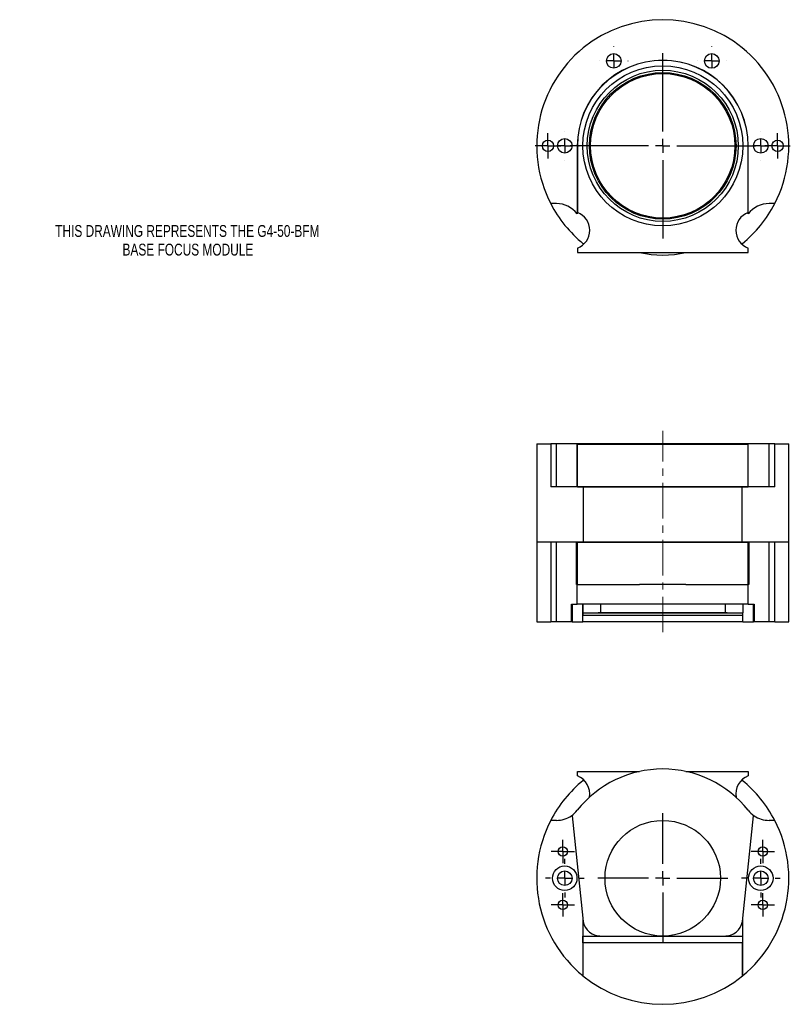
# Model space of a CAD drawing. Header units: inches. Extents: x 1.4 to 12.3, y 1.9 to 15.7.
import ezdxf

# ---------------------------------------------------------------- set-up
doc = ezdxf.new("R2010")
doc.units = ezdxf.units.IN
doc.header["$MEASUREMENT"] = 0
doc.linetypes.add('CENTERX2', pattern=[0.8, 0.5, -0.1, 0.1, -0.1])
doc.layers.add('SLD-0', color=7, linetype='Continuous')
doc.styles.add('SLDTEXTSTYLE0', font='TXT', dxfattribs={"width": 0.75})

# ---------------------------------------------------------------- blocks, each defined once
blk = doc.blocks.new('SW_NOTE_0')
at = {"layer": 'SLD-0', "color": 0, "char_height": 0.16667, "attachment_point": 2, "style": 'SLDTEXTSTYLE0'}
for s, insert in [('THIS DRAWING REPRESENTS THE G4-50-BFM', (2.219, 0.215)), ('BASE FOCUS MODULE', (2.227, -0.047))]:
    blk.add_mtext(s, dxfattribs=dict(at, insert=insert))
blk = doc.blocks.new('SW_CENTERMARKSYMBOL_0')
at = {"layer": 'SLD-0', "color": 0}
for p, q in [((0, 0.2), (0, 0.2025)), ((-0.2, 0), (-0.2025, 0)), ((0, 0), (-0.1, 0)), ((0, 0), (0, 0.1)), ((0, 0), (0, -0.1)), ((0, 0), (0.1, 0)), ((0.2, 0), (0.2025, 0)), ((0, -0.2), (0, -0.2025))]:
    blk.add_line(p, q, dxfattribs=at)
blk = doc.blocks.new('SW_CENTERMARKSYMBOL_1')
at = {"layer": 'SLD-0', "color": 0}
for p, q in [((0, 0.2), (0, 0.2025)), ((-0.2, 0), (-0.2025, 0)), ((0, 0), (-0.1, 0)), ((0, 0), (0, 0.1)), ((0, 0), (0, -0.1)), ((0, 0), (0.1, 0)), ((0.2, 0), (0.2025, 0)), ((0, -0.2), (0, -0.2025))]:
    blk.add_line(p, q, dxfattribs=at)
blk = doc.blocks.new('SW_CENTERMARKSYMBOL_2')
at = {"layer": 'SLD-0', "color": 0}
for p, q in [((0, 0.1), (0, 0.179)), ((-0.1, 0), (-0.179, 0)), ((0, 0), (-0.1, 0)), ((0, 0), (0, 0.1)), ((0, 0), (0, -0.1)), ((0, 0), (0.1, 0)), ((0.1, 0), (0.179, 0)), ((0, -0.1), (0, -0.179))]:
    blk.add_line(p, q, dxfattribs=at)
blk = doc.blocks.new('SW_CENTERMARKSYMBOL_3')
at = {"layer": 'SLD-0', "color": 0}
for p, q in [((0, 0.1), (0, 0.179)), ((-0.1, 0), (-0.179, 0)), ((0, 0), (-0.1, 0)), ((0, 0), (0, 0.1)), ((0, 0), (0, -0.1)), ((0, 0), (0.1, 0)), ((0.1, 0), (0.179, 0)), ((0, -0.1), (0, -0.179))]:
    blk.add_line(p, q, dxfattribs=at)
blk = doc.blocks.new('SW_CENTERMARKSYMBOL_4')
at = {"layer": 'SLD-0', "color": 0}
for p, q in [((0, 0.2), (0, 0.2025)), ((-0.2, 0), (-0.2025, 0)), ((0, 0), (-0.1, 0)), ((0, 0), (0, 0.1)), ((0, 0), (0, -0.1)), ((0, 0), (0.1, 0)), ((0.2, 0), (0.2025, 0)), ((0, -0.2), (0, -0.2025))]:
    blk.add_line(p, q, dxfattribs=at)
blk = doc.blocks.new('SW_CENTERMARKSYMBOL_5')
at = {"layer": 'SLD-0', "color": 0}
for p, q in [((0, 0.2), (0, 0.2025)), ((-0.2, 0), (-0.2025, 0)), ((0, 0), (-0.1, 0)), ((0, 0), (0, 0.1)), ((0, 0), (0, -0.1)), ((0, 0), (0.1, 0)), ((0.2, 0), (0.2025, 0)), ((0, -0.2), (0, -0.2025))]:
    blk.add_line(p, q, dxfattribs=at)
blk = doc.blocks.new('SW_CENTERMARKSYMBOL_6')
at = {"layer": 'SLD-0', "color": 0}
for p, q in [((0, 0.2), (0, 1.302)), ((-0.2, 0), (-1.302, 0)), ((0, 0), (-0.1, 0)), ((0, 0), (0, 0.1)), ((0, 0), (0, -0.1)), ((0, 0), (0.1, 0)), ((0.2, 0), (1.302, 0)), ((0, -0.2), (0, -1.302))]:
    blk.add_line(p, q, dxfattribs=at)
blk = doc.blocks.new('SW_CENTERMARKSYMBOL_7')
at = {"layer": 'SLD-0', "color": 0}
for p, q in [((0, 0.2), (0, 0.9125)), ((-0.2, 0), (-0.9125, 0)), ((0, 0), (-0.1, 0)), ((0, 0), (0, 0.1)), ((0, 0), (0, -0.1)), ((0, 0), (0.1, 0)), ((0.2, 0), (0.9125, 0)), ((0, -0.2), (0, -0.9125))]:
    blk.add_line(p, q, dxfattribs=at)
blk = doc.blocks.new('SW_CENTERMARKSYMBOL_8')
at = {"layer": 'SLD-0', "color": 0}
for p, q in [((0, 0.2), (0, 0.2715)), ((-0.2, 0), (-0.2715, 0)), ((0, 0), (-0.1, 0)), ((0, 0), (0, 0.1)), ((0, 0), (0, -0.1)), ((0, 0), (0.1, 0)), ((0.2, 0), (0.2715, 0)), ((0, -0.2), (0, -0.2715))]:
    blk.add_line(p, q, dxfattribs=at)
blk = doc.blocks.new('SW_CENTERMARKSYMBOL_9')
at = {"layer": 'SLD-0', "color": 0}
for p, q in [((0, 0.1), (0, 0.165)), ((-0.1, 0), (-0.165, 0)), ((0, 0), (-0.1, 0)), ((0, 0), (0, 0.1)), ((0, 0), (0, -0.1)), ((0, 0), (0.1, 0)), ((0.1, 0), (0.165, 0)), ((0, -0.1), (0, -0.165))]:
    blk.add_line(p, q, dxfattribs=at)
blk = doc.blocks.new('SW_CENTERMARKSYMBOL_10')
at = {"layer": 'SLD-0', "color": 0}
for p, q in [((0, 0.1), (0, 0.165)), ((-0.1, 0), (-0.165, 0)), ((0, 0), (-0.1, 0)), ((0, 0), (0, 0.1)), ((0, 0), (0, -0.1)), ((0, 0), (0.1, 0)), ((0.1, 0), (0.165, 0)), ((0, -0.1), (0, -0.165))]:
    blk.add_line(p, q, dxfattribs=at)
blk = doc.blocks.new('SW_CENTERMARKSYMBOL_11')
at = {"layer": 'SLD-0', "color": 0}
for p, q in [((0, 0.1), (0, 0.165)), ((-0.1, 0), (-0.165, 0)), ((0, 0), (-0.1, 0)), ((0, 0), (0, 0.1)), ((0, 0), (0, -0.1)), ((0, 0), (0.1, 0)), ((0.1, 0), (0.165, 0)), ((0, -0.1), (0, -0.165))]:
    blk.add_line(p, q, dxfattribs=at)
blk = doc.blocks.new('SW_CENTERMARKSYMBOL_12')
at = {"layer": 'SLD-0', "color": 0}
for p, q in [((0, 0.1), (0, 0.165)), ((-0.1, 0), (-0.165, 0)), ((0, 0), (-0.1, 0)), ((0, 0), (0, 0.1)), ((0, 0), (0, -0.1)), ((0, 0), (0.1, 0)), ((0.1, 0), (0.165, 0)), ((0, -0.1), (0, -0.165))]:
    blk.add_line(p, q, dxfattribs=at)
blk = doc.blocks.new('SW_CENTERMARKSYMBOL_13')
at = {"layer": 'SLD-0', "color": 0}
for p, q in [((0, 0.2), (0, 0.2715)), ((-0.2, 0), (-0.2715, 0)), ((0, 0), (-0.1, 0)), ((0, 0), (0, 0.1)), ((0, 0), (0, -0.1)), ((0, 0), (0.1, 0)), ((0.2, 0), (0.2715, 0)), ((0, -0.2), (0, -0.2715))]:
    blk.add_line(p, q, dxfattribs=at)

msp = doc.modelspace()

# ---------------------------------------------------------------- linework, layer by layer
at = {"color": 7, "linetype": 'Continuous', "lineweight": 25}
for p, q in [((9.279, 13.939), (9.279, 12.985)), ((9.281, 13.939), (9.281, 13.002)), ((11.681, 13.002), (11.681, 13.939)), ((11.683, 12.985), (11.683, 13.939)), ((8.985, 13.127), (8.906, 13.127)), ((12.056, 13.127), (11.977, 13.127)), ((9.281, 12.502), (9.281, 12.439)), ((9.377, 12.564), (9.363, 12.564)), ((11.599, 12.564), (11.585, 12.564)), ((11.681, 12.439), (11.681, 12.502)), ((9.281, 12.439), (11.681, 12.439)), ((8.709, 9.75), (8.709, 8.375)), ((8.709, 9.75), (8.906, 9.75)), ((8.906, 9.75), (8.906, 9.149)), ((8.985, 9.75), (8.906, 9.75)), ((8.985, 9.149), (8.985, 9.75)), ((9.279, 9.75), (8.985, 9.75)), ((9.279, 9.75), (9.279, 9.149)), ((9.279, 9.149), (9.279, 9.75)), ((9.279, 9.75), (9.279, 9.75)), ((11.683, 9.75), (9.279, 9.75)), ((9.281, 9.149), (9.281, 9.748)), ((9.281, 9.748), (11.681, 9.748)), ((11.681, 9.149), (11.681, 9.748)), ((11.683, 9.149), (11.683, 9.75)), ((11.683, 9.149), (11.683, 9.75)), ((11.683, 9.75), (11.683, 9.75)), ((11.977, 9.75), (11.683, 9.75)), ((11.977, 9.149), (11.977, 9.75)), ((12.056, 9.75), (11.977, 9.75)), ((12.056, 9.149), (12.056, 9.75)), ((12.056, 9.75), (12.253, 9.75)), ((12.253, 8.375), (12.253, 9.75)), ((9.363, 9.149), (8.906, 9.149)), ((9.281, 9.149), (11.681, 9.149)), ((9.363, 9.149), (9.363, 8.375)), ((11.599, 9.149), (9.363, 9.149)), ((11.599, 8.375), (11.599, 9.149)), ((12.056, 9.149), (11.599, 9.149)), ((8.709, 8.375), (8.709, 7.25)), ((8.709, 8.375), (8.906, 8.375)), ((8.906, 8.375), (9.363, 8.375)), ((8.906, 8.375), (8.906, 7.25)), ((8.985, 7.25), (8.985, 8.375)), ((9.27, 7.774), (9.27, 8.375)), ((9.279, 8.375), (9.279, 7.774)), ((9.281, 7.774), (9.281, 8.372)), ((9.281, 8.372), (11.681, 8.372)), ((9.363, 8.375), (11.599, 8.375)), ((11.599, 8.375), (12.056, 8.375)), ((11.681, 7.774), (11.681, 8.372)), ((11.683, 7.774), (11.683, 8.375)), ((11.692, 8.375), (11.692, 7.774)), ((11.977, 7.25), (11.977, 8.375)), ((12.056, 7.25), (12.056, 8.375)), ((12.056, 8.375), (12.253, 8.375)), ((12.253, 7.25), (12.253, 8.375)), ((9.279, 7.774), (9.27, 7.774)), ((9.279, 7.5), (9.279, 7.774)), ((9.281, 7.774), (9.279, 7.774)), ((9.281, 7.774), (10.155, 7.774)), ((10.807, 7.774), (10.155, 7.774)), ((10.807, 7.774), (11.681, 7.774)), ((11.683, 7.774), (11.681, 7.774)), ((11.683, 7.5), (11.683, 7.774)), ((11.692, 7.774), (11.683, 7.774)), ((9.197, 7.25), (9.197, 7.5)), ((9.197, 7.5), (9.279, 7.5)), ((9.205, 7.5), (9.205, 7.25)), ((11.683, 7.5), (9.279, 7.5)), ((9.356, 7.375), (9.356, 7.5)), ((9.357, 7.5), (9.357, 7.375)), ((9.607, 7.5), (9.607, 7.377)), ((11.356, 7.5), (11.356, 7.377)), ((11.606, 7.5), (11.606, 7.375)), ((11.683, 7.5), (11.765, 7.5)), ((11.757, 7.25), (11.757, 7.5)), ((11.765, 7.5), (11.765, 7.25)), ((9.356, 7.25), (9.356, 7.375)), ((9.357, 7.375), (9.356, 7.375)), ((9.357, 7.375), (9.575, 7.375)), ((9.358, 7.375), (9.358, 7.344)), ((9.358, 7.25), (9.358, 7.344)), ((9.358, 7.344), (11.604, 7.344)), ((9.575, 7.377), (9.575, 7.375)), ((9.575, 7.377), (9.607, 7.377)), ((11.387, 7.375), (9.575, 7.375)), ((9.607, 7.377), (11.356, 7.377)), ((11.356, 7.377), (11.387, 7.377)), ((11.387, 7.375), (11.387, 7.377)), ((11.387, 7.375), (11.606, 7.375)), ((11.604, 7.375), (11.604, 7.344)), ((11.604, 7.344), (11.604, 7.25)), ((11.606, 7.25), (11.606, 7.375)), ((8.709, 7.25), (8.906, 7.25)), ((8.985, 7.25), (8.906, 7.25)), ((9.197, 7.25), (8.985, 7.25)), ((9.205, 7.25), (9.197, 7.25)), ((9.205, 7.25), (9.356, 7.25)), ((11.604, 7.25), (9.358, 7.25)), ((11.606, 7.25), (11.757, 7.25)), ((11.765, 7.25), (11.757, 7.25)), ((11.977, 7.25), (11.765, 7.25)), ((12.056, 7.25), (11.977, 7.25)), ((12.056, 7.25), (12.253, 7.25)), ((9.281, 5.086), (9.281, 5.148)), ((9.281, 5.148), (10.155, 5.148)), ((10.807, 5.148), (11.681, 5.148)), ((11.681, 5.148), (11.681, 5.086)), ((9.363, 5.023), (9.377, 5.023)), ((11.585, 5.023), (11.599, 5.023)), ((8.985, 4.461), (8.906, 4.461)), ((9.205, 4.523), (9.356, 3.086)), ((11.606, 3.086), (11.757, 4.523)), ((12.056, 4.461), (11.977, 4.461)), ((9.356, 3.086), (9.356, 2.279)), ((9.357, 3.086), (9.356, 3.086)), ((11.606, 2.279), (11.606, 3.086)), ((9.358, 2.836), (11.604, 2.836)), ((9.358, 2.742), (9.358, 2.836)), ((9.575, 2.838), (9.575, 2.836)), ((11.387, 2.836), (11.387, 2.838)), ((11.604, 2.836), (11.604, 2.742)), ((9.358, 2.742), (9.358, 2.278)), ((11.604, 2.742), (9.358, 2.742)), ((11.604, 2.278), (11.604, 2.742))]:
    msp.add_line(p, q, dxfattribs=at)
at = {"color": 7, "linetype": 'Continuous', "lineweight": 25, "flags": 128}
for points in [[(9.279, 12.985), (9.279, 12.985), (9.279, 12.985), (9.279, 12.985), (9.279, 12.985), (9.279, 12.985), (9.279, 12.985), (9.279, 12.985), (9.279, 12.985)], [(11.683, 12.985), (11.683, 12.985), (11.683, 12.985), (11.683, 12.985), (11.683, 12.985), (11.683, 12.985), (11.683, 12.985), (11.683, 12.985), (11.683, 12.985)]]:
    msp.add_lwpolyline(points, dxfattribs=at)
at = {"color": 7, "linetype": 'Continuous', "lineweight": 25}
for centre, radius in [((9.792, 15.132), 0.102), ((11.17, 15.132), 0.103), ((10.481, 13.939), 1.125), ((10.481, 13.939), 1.062), ((10.481, 13.939), 1.03), ((10.481, 13.939), 1.015), ((8.867, 13.939), 0.079), ((9.103, 13.939), 0.102), ((11.859, 13.939), 0.103), ((12.095, 13.939), 0.079), ((10.481, 3.648), 0.812), ((9.075, 4.023), 0.065), ((11.887, 4.023), 0.065), ((9.103, 3.648), 0.172), ((9.103, 3.648), 0.102), ((11.859, 3.648), 0.172), ((11.859, 3.648), 0.102), ((9.075, 3.273), 0.065), ((11.887, 3.273), 0.065)]:
    msp.add_circle(centre, radius, dxfattribs=at)
for centre, radius, start, end in [((10.481, 13.939), 1.772, 332.7083, 207.2917), ((10.481, 13.939), 1.202, 0, 180), ((10.481, 13.939), 1.2, 0, 180), ((10.481, 13.939), 1.772, 207.2917, 230.8921), ((8.985, 12.752), 0.375, 38.4424, 90), ((10.481, 13.939), 1.772, 309.1079, 332.7083), ((11.977, 12.752), 0.375, 90, 141.5576), ((9.187, 12.752), 0.267, 290.6063, 69.3937), ((11.775, 12.752), 0.267, 110.6063, 249.3937), ((10.481, 13.939), 1.535, 257.7413, 282.2587), ((10.481, 3.648), 1.535, 38.4424, 141.5576), ((10.481, 3.648), 1.772, 129.1079, 152.7083), ((9.187, 4.836), 0.267, 348.9833, 69.3937), ((11.775, 4.836), 0.267, 110.6063, 191.0167), ((10.481, 3.648), 1.772, 27.2917, 50.8921), ((8.985, 4.836), 0.375, 304.4483, 321.5576), ((11.977, 4.836), 0.375, 218.4424, 235.5517), ((10.481, 3.648), 1.772, 152.7083, 230.5892), ((8.985, 4.836), 0.375, 270, 304.4483), ((9.2, 4.522), 0.005, 6, 124.4483), ((10.481, 3.648), 1.772, 309.4108, 27.2917), ((11.762, 4.522), 0.005, 55.5517, 174), ((11.977, 4.836), 0.375, 235.5517, 270), ((9.607, 3.086), 0.25, 180, 262.705), ((11.356, 3.086), 0.25, 277.123, 0), ((9.607, 3.086), 0.25, 262.705, 270), ((11.356, 3.086), 0.25, 270, 277.123), ((10.481, 3.648), 1.772, 230.5892, 230.6729), ((10.481, 3.648), 1.772, 230.6729, 309.3271), ((10.481, 3.648), 1.772, 309.3271, 309.4108)]:
    msp.add_arc(centre, radius, start, end, dxfattribs=at)
at = {"layer": 'SLD-0', "color": 7, "linetype": 'CENTERX2', "lineweight": 18}
msp.add_line((10.481, 7.103), (10.481, 9.936), dxfattribs=at)

# ---------------------------------------------------------------- block references
at = {"layer": 'SLD-0', "color": 7}
for name, p in [('SW_CENTERMARKSYMBOL_6', (10.481, 13.939)), ('SW_CENTERMARKSYMBOL_4', (9.792, 15.132)), ('SW_CENTERMARKSYMBOL_5', (11.17, 15.132)), ('SW_CENTERMARKSYMBOL_2', (8.867, 13.939)), ('SW_CENTERMARKSYMBOL_0', (9.103, 13.939)), ('SW_CENTERMARKSYMBOL_1', (11.859, 13.939)), ('SW_CENTERMARKSYMBOL_3', (12.095, 13.939)), ('SW_NOTE_0', (1.578, 12.611)), ('SW_CENTERMARKSYMBOL_7', (10.481, 3.648)), ('SW_CENTERMARKSYMBOL_10', (9.075, 4.023)), ('SW_CENTERMARKSYMBOL_11', (11.887, 4.023)), ('SW_CENTERMARKSYMBOL_8', (9.103, 3.648)), ('SW_CENTERMARKSYMBOL_13', (11.859, 3.648)), ('SW_CENTERMARKSYMBOL_9', (9.075, 3.273)), ('SW_CENTERMARKSYMBOL_12', (11.887, 3.273))]:
    msp.add_blockref(name, p, dxfattribs=at)

doc.saveas('drawing.dxf')
